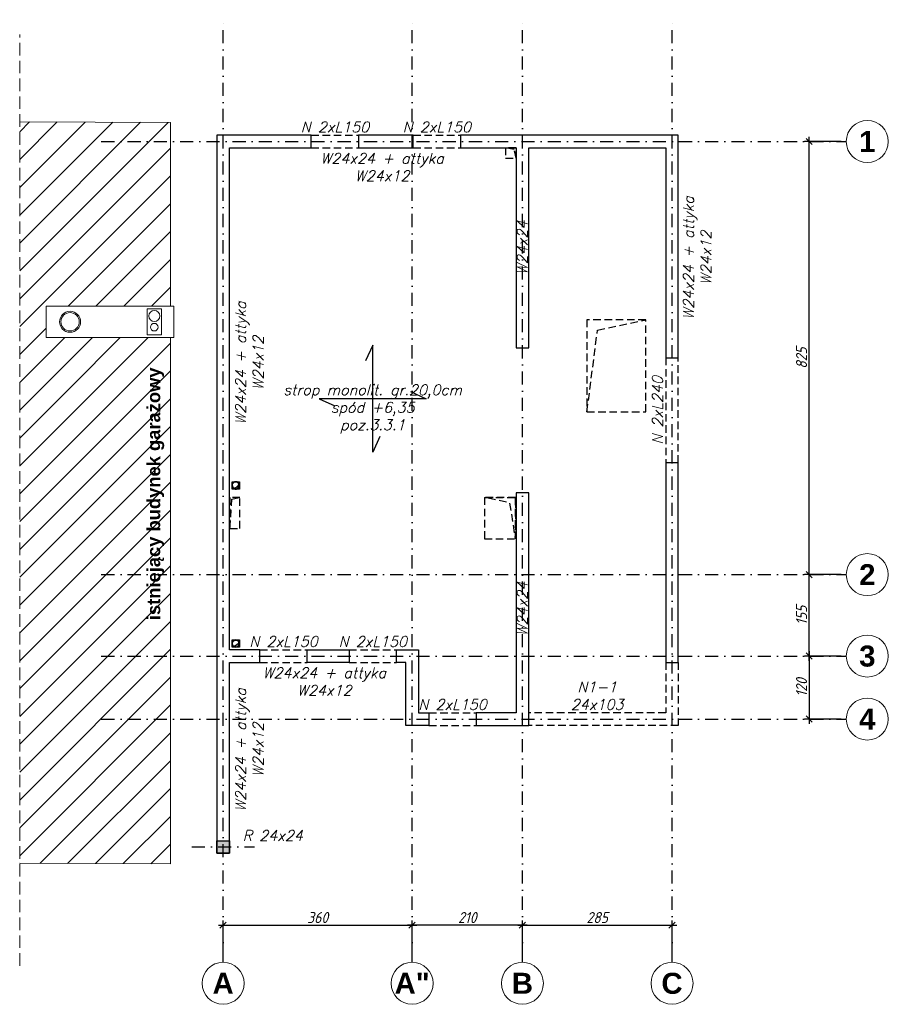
# Model space of a CAD drawing. Header units: millimetres. Extents: x -59549 to 24928, y -40343 to 39139.
# Tile 5 of 27: x -43803 to -27258, y 19657 to 38411. Entities that reach past the tile are written whole.
import ezdxf
from ezdxf.enums import TextEntityAlignment as Align

# ---------------------------------------------------------------- set-up
doc = ezdxf.new("R2010")
doc.units = ezdxf.units.MM
doc.header["$MEASUREMENT"] = 0
doc.set_wipeout_variables(frame=1)
for name, pattern in [('DASHDOT', [25.4, 12.7, -6.35, 0, -6.35]), ('DASHDOTX2', [2, 1, -0.5, 0, -0.5]), ('Dot & Dashed', [335.138881, 176.388884, -88.194442, 0, -70.555556]), ('Hidden', [7.14375, 4.7625, -2.38125]), ('Krawędzie ukryte', [340, 240, -100]), ('Wipeout_Contour', [1000, 0, -1000])]:
    doc.linetypes.add(name, pattern=pattern)
for name, color, linetype in [('k-nadproża', 4, 'Hidden'), ('k-osie', 1, 'DASHDOT'), ('k-stropy', 4, 'Hidden'), ('k-stropy opisy', 2, 'Continuous'), ('k-słupy', 2, 'Continuous'), ('k-wymiary', 1, 'Continuous'), ('k-ściany', 2, 'Continuous'), ('Nowe_530-I Wod_Kan', 7, 'Continuous')]:
    doc.layers.add(name, color=color, linetype=linetype)
doc.layers.add('Nowe_0_Nr_pióra__1', color=7, linetype='Continuous', lineweight=13)
doc.layers.add('Nowe_530-I Wod_Kan_Nr_pióra__4', color=7, linetype='Continuous', lineweight=13)
doc.styles.add('50', font='romans.shx', dxfattribs={"width": 0.85, "oblique": 15, "height": 10})
doc.styles.add('ISO', font='ISOCP.SHX', dxfattribs={"oblique": 15})
doc.styles.add('STYL_AUTOMATYCZNY_1', font='arialbd.ttf')
doc.dimstyles.new('ISO 1_100', dxfattribs={"dimtxt": 210, "dimasz": 120, "dimexe": 90, "dimexo": 100, "dimgap": 40, "dimtad": 1, "dimdec": 1, "dimlfac": 0.1, "dimzin": 9, "dimdsep": 46, "dimtxsty": 'ISO', "dimblk": 'OBLIQUE', "dimcen": 0.09, "dimdle": 90, "dimclrd": 1, "dimclre": 1, "dimclrt": 2, "dimadec": 0, "dimazin": 0, "dimtfac": 1, "dimtdec": 1, "dimtix": 1, "dimtmove": 2, "dimatfit": 0, "dimfxl": 1, "dimtolj": 1, "dimtzin": 0, "dimlwd": -1, "dimlwe": -1, "dimarcsym": 0})

# ---------------------------------------------------------------- blocks, each defined once
blk = doc.blocks.new('Zestaw mebli kuchennych 26[10]_1', base_point=(6142, 2957))
at = {"color": 254, "linetype": 'Wipeout_Contour', "lineweight": 0, "ltscale": 33457.932207}
blk.add_wipeout([(6702, 2957), (6702, 2357), (9132, 2357), (9132, 2957)], dxfattribs=at).dxf.layer = 'Nowe_530-I Wod_Kan'
at = {"layer": 'Nowe_530-I Wod_Kan_Nr_pióra__4', "color": 7, "linetype": 'Continuous', "lineweight": 13, "flags": 128}
blk.add_lwpolyline([(6702, 2957), (9132, 2957), (9132, 2357), (6702, 2357)], close=True, dxfattribs=at)
blk.add_lwpolyline([(6957, 2657, -1), (7357, 2657, -1)], format="xyb", close=True, dxfattribs=at)
at = {"layer": 'Nowe_530-I Wod_Kan_Nr_pióra__4', "color": 7, "linetype": 'Continuous', "lineweight": 13}
blk.add_circle((7157, 2657), 175, dxfattribs=at)
at = {"color": 254, "linetype": 'Wipeout_Contour', "lineweight": 0, "ltscale": 36633.113601}
blk.add_wipeout([(8896, 2407), (8896, 2907), (8626, 2907), (8626, 2407)], dxfattribs=at).dxf.layer = 'Nowe_530-I Wod_Kan'
at = {"layer": 'Nowe_530-I Wod_Kan_Nr_pióra__4', "color": 7, "linetype": 'Continuous', "lineweight": 13, "flags": 128}
blk.add_lwpolyline([(8896, 2407), (8626, 2407), (8626, 2907), (8896, 2907)], close=True, dxfattribs=at)
at = {"layer": 'Nowe_530-I Wod_Kan_Nr_pióra__4', "color": 7, "linetype": 'Continuous', "lineweight": 13}
for centre, radius in [((8761, 2768), 105), ((8761, 2555), 72.5)]:
    blk.add_circle(centre, radius, dxfattribs=at)
blk = doc.blocks.new('_Oblique')
at = {"color": 0, "linetype": 'ByBlock', "lineweight": -2, "ltscale": 30}
blk.add_line((-0.5, -0.5), (0.5, 0.5), dxfattribs=at)
blk = doc.blocks.new('*D23')
at = {"layer": 'Defpoints', "color": 0}
for p in [(-36328, 21165), (-39928, 20457), (-36328, 20457)]:
    blk.add_point(p, dxfattribs=at)
at = {"layer": 'k-wymiary', "color": 1}
for p, q in [((-39928, 20557), (-39928, 21255)), ((-36328, 20557), (-36328, 21255)), ((-40018, 21165), (-36238, 21165))]:
    blk.add_line(p, q, dxfattribs=at)
at = {"layer": 'k-wymiary', "color": 1, "xscale": 120, "yscale": 120, "zscale": 120, "rotation": 180}
blk.add_blockref('_Oblique', (-39928, 21165), dxfattribs=at)
at = {"layer": 'k-wymiary', "color": 1, "xscale": 120, "yscale": 120, "zscale": 120}
blk.add_blockref('_Oblique', (-36328, 21165), dxfattribs=at)
at = {"layer": 'k-wymiary', "color": 2, "insert": (-38128, 21310), "char_height": 210, "attachment_point": 5, "style": 'ISO'}
blk.add_mtext('\\A1;360', dxfattribs=at)
blk = doc.blocks.new('*D24')
at = {"layer": 'Defpoints', "color": 0}
for p in [(-31378, 21165), (-34228, 20457), (-31378, 20457)]:
    blk.add_point(p, dxfattribs=at)
at = {"layer": 'k-wymiary', "color": 1}
for p, q in [((-34228, 20557), (-34228, 21255)), ((-31378, 20557), (-31378, 21255)), ((-34318, 21165), (-31288, 21165))]:
    blk.add_line(p, q, dxfattribs=at)
at = {"layer": 'k-wymiary', "color": 1, "xscale": 120, "yscale": 120, "zscale": 120, "rotation": 180}
blk.add_blockref('_Oblique', (-34228, 21165), dxfattribs=at)
at = {"layer": 'k-wymiary', "color": 1, "xscale": 120, "yscale": 120, "zscale": 120}
blk.add_blockref('_Oblique', (-31378, 21165), dxfattribs=at)
at = {"layer": 'k-wymiary', "color": 2, "insert": (-32803, 21310), "char_height": 210, "attachment_point": 5, "style": 'ISO'}
blk.add_mtext('\\A1;285', dxfattribs=at)
blk = doc.blocks.new('*D25')
at = {"layer": 'Defpoints', "color": 0}
for p in [(-28766, 27841), (-28058, 27841), (-28058, 26291)]:
    blk.add_point(p, dxfattribs=at)
at = {"layer": 'k-wymiary', "color": 1}
for p, q in [((-28158, 27841), (-28856, 27841)), ((-28766, 26201), (-28766, 27931)), ((-28158, 26291), (-28856, 26291))]:
    blk.add_line(p, q, dxfattribs=at)
at = {"layer": 'k-wymiary', "color": 1, "xscale": 120, "yscale": 120, "zscale": 120}
for p, rotation in [((-28766, 27841), 90), ((-28766, 26291), 270)]:
    blk.add_blockref('_Oblique', p, dxfattribs=dict(at, rotation=rotation))
at = {"layer": 'k-wymiary', "color": 2, "insert": (-28911, 27066), "char_height": 210, "attachment_point": 5, "rotation": 90, "style": 'ISO'}
blk.add_mtext('\\A1;155', dxfattribs=at)
blk = doc.blocks.new('*D26')
at = {"layer": 'Defpoints', "color": 0}
for p in [(-28766, 36091), (-28058, 36091), (-28058, 27841)]:
    blk.add_point(p, dxfattribs=at)
at = {"layer": 'k-wymiary', "color": 1}
for p, q in [((-28158, 36091), (-28856, 36091)), ((-28766, 27751), (-28766, 36181)), ((-28158, 27841), (-28856, 27841))]:
    blk.add_line(p, q, dxfattribs=at)
at = {"layer": 'k-wymiary', "color": 1, "xscale": 120, "yscale": 120, "zscale": 120}
for p, rotation in [((-28766, 36091), 90), ((-28766, 27841), 270)]:
    blk.add_blockref('_Oblique', p, dxfattribs=dict(at, rotation=rotation))
at = {"layer": 'k-wymiary', "color": 2, "insert": (-28911, 31966), "char_height": 210, "attachment_point": 5, "rotation": 90, "style": 'ISO'}
blk.add_mtext('\\A1;825', dxfattribs=at)
blk = doc.blocks.new('*D27')
at = {"layer": 'Defpoints', "color": 0}
for p in [(-28058, 26291), (-28766, 25091), (-28058, 25091)]:
    blk.add_point(p, dxfattribs=at)
at = {"layer": 'k-wymiary', "color": 1}
for p, q in [((-28158, 26291), (-28856, 26291)), ((-28766, 26381), (-28766, 25001)), ((-28158, 25091), (-28856, 25091))]:
    blk.add_line(p, q, dxfattribs=at)
at = {"layer": 'k-wymiary', "color": 1, "xscale": 120, "yscale": 120, "zscale": 120}
for p, rotation in [((-28766, 26291), 90), ((-28766, 25091), 270)]:
    blk.add_blockref('_Oblique', p, dxfattribs=dict(at, rotation=rotation))
at = {"layer": 'k-wymiary', "color": 2, "insert": (-28911, 25691), "char_height": 210, "attachment_point": 5, "rotation": 90, "style": 'ISO'}
blk.add_mtext('\\A1;120', dxfattribs=at)
blk = doc.blocks.new('*D28')
at = {"layer": 'Defpoints', "color": 0}
for p in [(-36328, 21165), (-36328, 20457), (-34228, 20457)]:
    blk.add_point(p, dxfattribs=at)
at = {"layer": 'k-wymiary', "color": 1}
for p, q in [((-36328, 20557), (-36328, 21255)), ((-34228, 20557), (-34228, 21255)), ((-34138, 21165), (-36418, 21165))]:
    blk.add_line(p, q, dxfattribs=at)
at = {"layer": 'k-wymiary', "color": 1, "xscale": 120, "yscale": 120, "zscale": 120, "rotation": 180}
blk.add_blockref('_Oblique', (-36328, 21165), dxfattribs=at)
at = {"layer": 'k-wymiary', "color": 1, "xscale": 120, "yscale": 120, "zscale": 120}
blk.add_blockref('_Oblique', (-34228, 21165), dxfattribs=at)
at = {"layer": 'k-wymiary', "color": 2, "insert": (-35278, 21310), "char_height": 210, "attachment_point": 5, "style": 'ISO'}
blk.add_mtext('\\A1;210', dxfattribs=at)

msp = doc.modelspace()

# ---------------------------------------------------------------- hatches: boundary and pattern name
at = {"layer": 'k-słupy'}
msp.add_hatch(color=256, dxfattribs=at).paths.add_polyline_path([(-39808.27, 22533.69), (-40048.27, 22533.69), (-40048.27, 22773.69), (-39808.27, 22773.69)])
at = {"layer": 'k-wymiary'}
h = msp.add_hatch(dxfattribs=at)
h.set_pattern_fill('ANSI31', color=1, scale=3000, style=0)
h.paths.add_polyline_path([(-40932.68, 36454.29), (-43803.19, 36466.06), (-43803.19, 22343.65), (-40932.68, 22333.69)])
h.paths.add_polyline_path([(-41440.39, 26926.43), (-41440.39, 31834.34), (-40987.62, 31834.34), (-40987.62, 26926.43)], flags=24)

# ---------------------------------------------------------------- linework, layer by layer
at = {"layer": 'k-nadproża', "ltscale": 30}
for p, q in [((-38248.27, 36210.82), (-37348.27, 36210.82)), ((-36308.27, 36210.82), (-35408.27, 36210.82)), ((-38248.27, 35970.82), (-37348.27, 35970.82)), ((-36308.27, 35970.82), (-35408.27, 35970.82)), ((-31498.27, 31970.82), (-31498.27, 29970.82)), ((-31258.27, 29970.82), (-31258.27, 31970.82)), ((-39228.27, 26410.82), (-38328.27, 26410.82)), ((-37528.27, 26410.82), (-36628.27, 26410.82)), ((-39228.27, 26170.82), (-38328.27, 26170.82)), ((-37528.27, 26170.82), (-36628.27, 26170.82)), ((-36008.27, 25210.82), (-35108.27, 25210.82)), ((-36008.27, 24970.82), (-35108.27, 24970.82))]:
    msp.add_line(p, q, dxfattribs=at)
for points in [[(-31258.27, 26170.82), (-31258.27, 24970.82), (-34108.27, 24970.82)], [(-31498.27, 26170.82), (-31498.27, 25210.82), (-34108.27, 25210.82)]]:
    msp.add_lwpolyline(points, dxfattribs=at)
at = {"layer": 'k-osie', "linetype": 'DASHDOTX2', "ltscale": 250}
for p, q in [((-39928.27, 20457.45), (-39928.27, 38410.82)), ((-36328.27, 20457.45), (-36328.27, 38410.82)), ((-34228.27, 20457.45), (-34228.27, 38410.82)), ((-31378.27, 20457.45), (-31378.27, 38410.82)), ((-42248.27, 36090.82), (-28058.27, 36090.82)), ((-42248.27, 27840.82), (-28058.27, 27840.82)), ((-42248.27, 26290.82), (-28058.27, 26290.82)), ((-42248.27, 25090.82), (-28058.27, 25090.82)), ((-40524.08, 22653.69), (-39332.46, 22653.69))]:
    msp.add_line(p, q, dxfattribs=at)
at = {"layer": 'k-osie', "linetype": 'Krawędzie ukryte', "lineweight": 13}
msp.add_line((-43803.19, 20390.07), (-43803.19, 38126.42), dxfattribs=at)
at = {"layer": 'k-osie', "linetype": 'Continuous', "lineweight": 13, "flags": 128}
msp.add_lwpolyline([(-43803.19, 22343.65), (-40932.68, 22333.69), (-40932.68, 36454.29), (-43803.19, 36466.06)], dxfattribs=at)
at = {"layer": 'k-osie', "color": 3, "linetype": 'Continuous', "lineweight": 13}
for centre in [(-27658.27, 36090.82), (-27658.27, 27840.82), (-27658.27, 26290.82), (-27658.27, 25090.82), (-39928.27, 20057.45), (-36328.27, 20057.45), (-34228.27, 20057.45), (-31378.27, 20057.45)]:
    msp.add_circle(centre, 400, dxfattribs=at)
at = {"layer": 'k-stropy', "color": 1, "linetype": 'Hidden', "ltscale": 30}
for p, q in [((-32798.27, 32495.82), (-31878.27, 32695.82)), ((-32998.27, 30944.82), (-32798.27, 32495.82))]:
    msp.add_line(p, q, dxfattribs=at)
for points in [[(-34548.27, 35970.82), (-34348.27, 35970.82), (-34348.27, 35770.82), (-34383.63, 35935.45)], [(-34548.27, 35770.82), (-34348.27, 35770.82), (-34348.27, 35970.82), (-34548.27, 35970.82)], [(-32998.27, 30944.82), (-31878.27, 30944.82), (-31878.27, 32695.82), (-32998.27, 32695.82)], [(-39608.27, 29310.82), (-39798.27, 29310.82), (-39798.27, 28720.82), (-39762.63, 29275.69)], [(-39798.27, 28720.82), (-39608.27, 28720.82), (-39608.27, 29310.82), (-39798.27, 29310.82)], [(-34948.27, 28520.82), (-34358.27, 28520.82), (-34358.27, 29310.82), (-34948.27, 29310.82)]]:
    msp.add_lwpolyline(points, close=True, dxfattribs=at)
at = {"layer": 'k-stropy', "color": 5, "linetype": 'Continuous'}
for points in [[(-36942.11, 30471.44), (-37078.27, 30171.7), (-37078.27, 32209.94), (-37214.42, 31910.19)], [(-36358.89, 31326.97), (-36059.15, 31190.82), (-38097.39, 31190.82), (-37797.65, 31054.66)]]:
    msp.add_lwpolyline(points, dxfattribs=at)
at = {"layer": 'k-stropy', "color": 1, "linetype": 'Hidden', "ltscale": 30, "flags": 128}
msp.add_lwpolyline([(-34948.27, 29310.82), (-34358.27, 29310.82), (-34358.27, 28520.82), (-34465.13, 29205.49)], close=True, dxfattribs=at)
at = {"layer": 'k-słupy'}
msp.add_lwpolyline([(-39808.27, 22533.69), (-40048.27, 22533.69), (-40048.27, 22773.69), (-39808.27, 22773.69)], close=True, dxfattribs=at)
at = {"layer": 'k-ściany'}
for points in [[(-39808.27, 26410.82), (-39808.27, 35970.82), (-38248.27, 35970.82), (-38248.27, 36210.82), (-40048.27, 36210.82), (-40048.27, 22533.69), (-39808.27, 22533.69), (-39808.27, 26170.82), (-39228.27, 26170.82), (-39228.27, 26410.82), (-39808.27, 26410.82)], [(-37348.27, 36210.82), (-37348.27, 35970.82), (-36308.27, 35970.82), (-36308.27, 36210.82), (-37348.27, 36210.82)], [(-35408.27, 36210.82), (-35408.27, 35970.82), (-34348.27, 35970.82), (-34348.27, 32159.44), (-34108.27, 32159.44), (-34108.27, 35970.82), (-31498.27, 35970.82), (-31498.27, 31970.82), (-31258.27, 31970.82), (-31258.27, 36210.82), (-35408.27, 36210.82)], [(-31258.27, 26170.82), (-31258.27, 29970.82), (-31498.27, 29970.82), (-31498.27, 26170.82), (-31258.27, 26170.82)], [(-35108.27, 24970.82), (-34108.27, 24970.82), (-34108.27, 29400.82), (-34348.27, 29400.82), (-34348.27, 25210.82), (-35108.27, 25210.82), (-35108.27, 24970.82)], [(-36628.27, 26410.82), (-36208.27, 26410.82), (-36208.27, 25210.82), (-36008.27, 25210.82), (-36008.27, 24970.82), (-36448.27, 24970.82), (-36448.27, 26170.82), (-36628.27, 26170.82), (-36628.27, 26410.82)]]:
    msp.add_lwpolyline(points, dxfattribs=at)
msp.add_lwpolyline([(-38328.27, 26410.82), (-37528.27, 26410.82), (-37528.27, 26170.82), (-38328.27, 26170.82)], close=True, dxfattribs=at)

# ---------------------------------------------------------------- texts
at = {"layer": 'k-nadproża', "color": 2, "linetype": 'Dot & Dashed', "ltscale": 1.5, "char_height": 200, "width": 1731.6147, "attachment_point": 8, "style": '50'}
for s, insert in [('{\\W1;N 2xL150}', (-37798.27, 36268.38)), ('{\\W1;N 2xL150}', (-35858.27, 36268.38)), ('{\\W1;N 2xL150}', (-38778.27, 26468.38)), ('{\\W1;N 2xL150}', (-37078.27, 26468.38)), ('{\\W1;N 2xL150}', (-35558.27, 25268.38)), ('{\\W1;N1-1 24x103}', (-32803.27, 25268.38))]:
    msp.add_mtext(s, dxfattribs=dict(at, insert=insert))
at = {"layer": 'k-nadproża', "color": 2, "linetype": 'Dot & Dashed', "ltscale": 1.5, "insert": (-31555.83, 30970.82), "char_height": 200, "width": 1731.6147, "attachment_point": 8, "rotation": 90, "style": '50'}
msp.add_mtext('{\\W1;N 2xL240}', dxfattribs=at)
at = {"layer": 'k-osie', "color": 7, "lineweight": 13, "style": 'STYL_AUTOMATYCZNY_1'}
for tag, text, p in [('1', '1', (-27658.27, 36290.82)), ('2', '2', (-27658.27, 28040.82)), ('3', '3', (-27658.27, 26490.82)), ('4', '3', (-27658.27, 25290.82))]:
    msp.add_attdef(tag, text=text, height=400, dxfattribs=at).set_placement(p, align=Align.TOP_CENTER)
for tag, text, p in [('A', 'A', (-39928.27, 20257.45)), ('A"', 'A', (-36328.27, 20257.45)), ('B', 'B', (-34228.27, 20257.45)), ('C', 'C', (-31378.27, 20257.45))]:
    msp.add_attdef(tag, text=text, height=400, rotation=360, dxfattribs=at).set_placement(p, align=Align.TOP_CENTER)
at = {"layer": 'k-stropy opisy', "color": 2, "linetype": 'Dot & Dashed', "ltscale": 1.5, "char_height": 200, "style": '50'}
for s, insert, width, attachment_point in [('{\\W1;W24x24 + attyka W24x12}', (-36898.43, 35603.18), 3246.6164, 5), ('{\\W1;strop monolit. gr.20,0cm\\Pspód +6,35\\Ppoz.3.3.1}', (-37078.27, 31459.97), 3615.1777, 2), ('{\\W1;W24x24 + attyka W24x12}', (-37998.43, 25803.18), 3246.6164, 5)]:
    msp.add_mtext(s, dxfattribs=dict(at, insert=insert, width=width, attachment_point=attachment_point))
at = {"layer": 'k-stropy opisy', "color": 2, "linetype": 'Dot & Dashed', "ltscale": 1.5, "char_height": 200, "attachment_point": 5, "rotation": 90, "style": '50'}
for s, insert, width in [('{\\W1;W24x24 + attyka W24x12}', (-30895.95, 33874.16), 2881.4509), ('{\\W1;W24x24}', (-34228.27, 34065.13), 1731.6147), ('{\\W1;W24x24 + attyka W24x12}', (-39428.94, 31870.99), 3091.958), ('{\\W1;W24x24}', (-34228.27, 27185.82), 1731.6147), ('{\\W1;W24x24 + attyka W24x12}', (-39428.94, 24504.17), 3091.958)]:
    msp.add_mtext(s, dxfattribs=dict(at, insert=insert, width=width))
at = {"layer": 'k-słupy', "insert": (-38982.11, 22771.38), "char_height": 200, "width": 1731.6147, "attachment_point": 8, "style": '50'}
msp.add_mtext('{\\W1;R 24x24}', dxfattribs=at)
at = {"layer": 'Nowe_0_Nr_pióra__1', "color": 7, "linetype": 'Continuous', "lineweight": 13, "insert": (-41050.12, 29380.38), "char_height": 250, "attachment_point": 8, "rotation": 90, "style": 'STYL_AUTOMATYCZNY_1'}
msp.add_mtext('\\A1;istniejący budynek garażowy', dxfattribs=at)

# ---------------------------------------------------------------- dimensions: what is measured, and where the dimension line sits
at = {"layer": 'k-wymiary'}
for base, p1, p2, angle, picture, middle in [((-28766.19, 36090.82), (-28058.27, 27840.82), (-28058.27, 36090.82), 90, '*D26', (-28911.21, 31965.82)), ((-28766.19, 27840.82), (-28058.27, 26290.82), (-28058.27, 27840.82), 90, '*D25', (-28911.19, 27065.82)), ((-28766.19, 25090.82), (-28058.27, 26290.82), (-28058.27, 25090.82), 270, '*D27', (-28911.21, 25690.82)), ((-36328.27, 21165.37), (-34228.27, 20457.45), (-36328.27, 20457.45), 180, '*D28', (-35278.27, 21310.39))]:
    dim = msp.add_linear_dim(base=base, p1=p1, p2=p2, angle=angle, dimstyle='ISO 1_100', dxfattribs=at)
    dim.commit()
    dim.dimension.update_dxf_attribs({"geometry": picture, "text_midpoint": middle})
for base, p1, p2, picture, middle in [((-36328.27, 21165.37), (-39928.27, 20457.45), (-36328.27, 20457.45), '*D23', (-38128.27, 21310.37)), ((-31378.27, 21165.37), (-34228.27, 20457.45), (-31378.27, 20457.45), '*D24', (-32803.27, 21310.39))]:
    dim = msp.add_linear_dim(base=base, p1=p1, p2=p2, dimstyle='ISO 1_100', dxfattribs=at)
    dim.commit()
    dim.dimension.update_dxf_attribs({"geometry": picture, "text_midpoint": middle})

# ---------------------------------------------------------------- next in the draw order: block references
at = {"layer": 'Nowe_530-I Wod_Kan', "color": 7, "linetype": 'Continuous', "lineweight": 13}
msp.add_blockref('Zestaw mebli kuchennych 26[10]_1', (-43858.35, 32956.65), dxfattribs=at)

# ---------------------------------------------------------------- next in the draw order: wipeouts: each hides what was drawn before it
at = {"color": 1, "linetype": 'Hidden', "ltscale": 30}
msp.add_wipeout([(-39724.92, 29487.13), (-39724.92, 29487.13), (-39691.94, 29475.92), (-39657.91, 29483.34), (-39632.6, 29507.26), (-39623.27, 29540.82), (-39623.27, 29540.82), (-39623.27, 29540.82), (-39627.08, 29562.74), (-39627.08, 29562.74), (-39627.08, 29562.74), (-39651.32, 29527.79), (-39684.98, 29501.78)], dxfattribs=at).dxf.layer = 'k-stropy'
at = {"color": 1, "linetype": 'Continuous'}
msp.add_wipeout([(-39724.92, 26477.13), (-39724.92, 26477.13), (-39691.94, 26465.92), (-39657.91, 26473.34), (-39632.6, 26497.26), (-39623.27, 26530.82), (-39623.27, 26530.82), (-39623.27, 26530.82), (-39627.08, 26552.74), (-39627.08, 26552.74), (-39627.08, 26552.74), (-39651.32, 26517.79), (-39684.98, 26491.78)], dxfattribs=at).dxf.layer = 'k-stropy'

# ---------------------------------------------------------------- next in the draw order: linework, layer by layer
at = {"layer": 'k-stropy', "color": 1, "linetype": 'Hidden', "ltscale": 30}
for points in [[(-39758.27, 29610.82), (-39688.28, 29610.82), (-39618.27, 29610.82)], [(-39758.27, 29470.82), (-39758.27, 29540.82), (-39758.27, 29610.82)], [(-39618.27, 29470.82), (-39688.28, 29470.82), (-39758.27, 29470.82)], [(-39618.27, 29610.82), (-39618.27, 29540.82), (-39618.27, 29470.82)]]:
    msp.add_lwpolyline(points, dxfattribs=at)
msp.add_lwpolyline([(-39688.28, 29610.82, 0.41416277), (-39758.27, 29540.82, 0.41415898), (-39688.28, 29470.82, 0.41415899), (-39618.27, 29540.82, 0.41416278)], format="xyb", close=True, dxfattribs=at)
for points in [[(-39724.92, 29487.13, -0.24783173), (-39753.27, 29540.82, -0.84122569), (-39627.08, 29562.74)], [(-39724.92, 29487.13, 0.60278021), (-39623.27, 29540.82, 0.08623294), (-39627.08, 29562.74)], [(-39627.08, 29562.74, -0.23385265), (-39724.92, 29487.13)]]:
    msp.add_lwpolyline(points, format="xyb", dxfattribs=at)
at = {"layer": 'k-stropy', "color": 1, "linetype": 'Continuous'}
for points in [[(-39758.27, 26600.82), (-39688.28, 26600.82), (-39618.27, 26600.82)], [(-39758.27, 26460.82), (-39758.27, 26530.82), (-39758.27, 26600.82)], [(-39618.27, 26460.82), (-39688.28, 26460.82), (-39758.27, 26460.82)], [(-39618.27, 26600.82), (-39618.27, 26530.82), (-39618.27, 26460.82)]]:
    msp.add_lwpolyline(points, dxfattribs=at)
msp.add_lwpolyline([(-39688.28, 26600.82, 0.41416277), (-39758.27, 26530.82, 0.41415898), (-39688.28, 26460.82, 0.41415899), (-39618.27, 26530.82, 0.41416278)], format="xyb", close=True, dxfattribs=at)
for points in [[(-39724.92, 26477.13, -0.24783173), (-39753.27, 26530.82, -0.84122569), (-39627.08, 26552.74)], [(-39724.92, 26477.13, 0.60278021), (-39623.27, 26530.82, 0.08623294), (-39627.08, 26552.74)], [(-39627.08, 26552.74, -0.23385265), (-39724.92, 26477.13)]]:
    msp.add_lwpolyline(points, format="xyb", dxfattribs=at)

doc.saveas('drawing.dxf')
